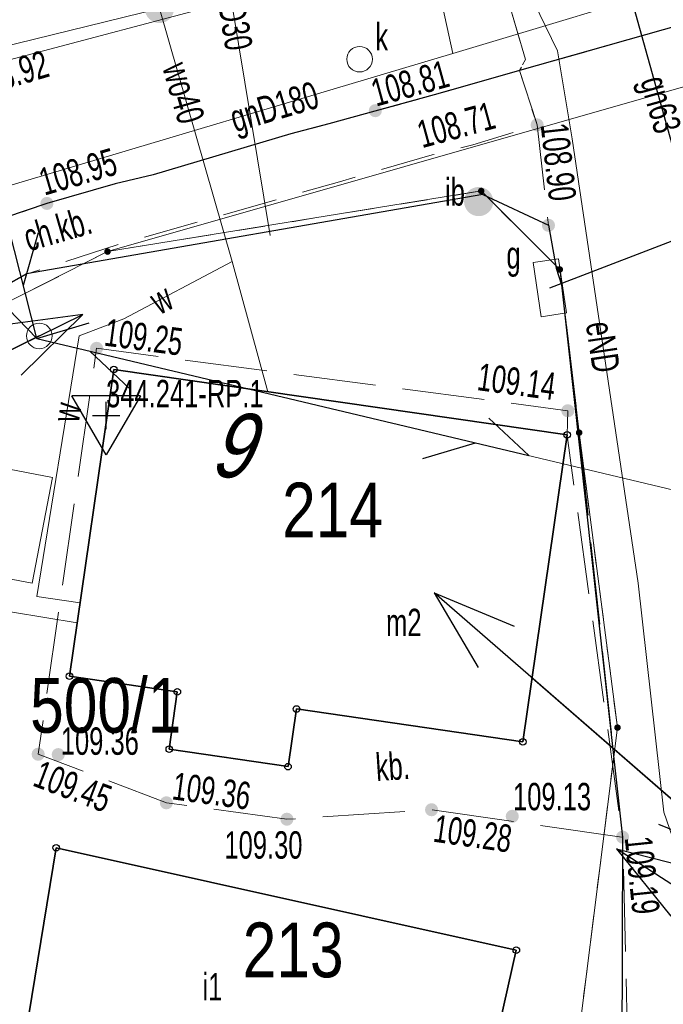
# Model space of a CAD drawing. Header units: inches. Extents: x 6497603 to 6502483, y 5925790 to 5934357.
# Tile 156 of 256: x 6501241 to 6501259, y 5926075 to 5926102. Entities that reach past the tile are written whole.
import ezdxf
from ezdxf.enums import TextEntityAlignment as Align

# ---------------------------------------------------------------- set-up
doc = ezdxf.new("R2010")
doc.units = ezdxf.units.IN
doc.header["$MEASUREMENT"] = 0
for name, pattern in [('1.5_0.75', [2.25, 1.5, -0.75]), ('2.25_0.75', [3, 2.25, -0.75]), ('219-1000', [0, 0]), ('egug-1000', [1.5, 0.75, -0.75]), ('suep_nn_1000', [0, 0]), ('sutp_1000', [0, 0])]:
    doc.linetypes.add(name, pattern=pattern)
for name, color, linetype in [('203-punkt graniczny', 7, 'Continuous'), ('211-numer działki ewidencyjnej', 7, 'Continuous'), ('218-kontur użytku gruntowego', 7, 'Continuous'), ('219-działka ewidencyjna', 7, 'Continuous'), ('238-Punkt adresowy budynku', 7, 'Continuous'), ('312-budynek ewidencyjny', 7, 'Continuous'), ('312-oznaczenie budynku ewidencyjnego', 7, 'Continuous'), ('312-oznaczenie budynku ewidencyjnego-Atr117', 7, 'Continuous'), ('chodnik', 7, 'Continuous'), ('chodnik-Atr17', 7, 'Continuous'), ('inna budowla', 7, 'Continuous'), ('inna budowla-Atr17', 7, 'Continuous'), ('jezdnia', 7, 'Continuous'), ('krawężnik', 7, 'Continuous'), ('obszar utwardzony', 7, 'Continuous'), ('obszar utwardzony-Atr17', 7, 'Continuous'), ('obudowa ochronna przewodu', 7, 'Continuous'), ('ogrodzenie trwałe', 7, 'Continuous'), ('pikieta sztuczna', 7, 'Continuous'), ('pikieta sztuczna-Atr2', 7, 'Continuous'), ('przewód elektroenergetyczny niskiego napięcia', 7, 'Continuous'), ('przewód elektroenergetyczny podziemny', 7, 'Continuous'), ('przewód elektroenergetyczny podziemny-Atr1', 7, 'Continuous'), ('przewód gazowy', 7, 'Continuous'), ('przewód gazowy-Atr1', 7, 'Continuous'), ('przewód kanalizacyjny', 7, 'Continuous'), ('przewód telekomunikacyjny napowietrzny', 7, 'Continuous'), ('przewód wodociągowy', 7, 'Continuous'), ('przewód wodociągowy-Atr1', 7, 'Continuous'), ('Punkt budynku', 7, 'Continuous'), ('studnia kanalizacyjna', 7, 'Continuous'), ('studnia kanalizacyjna-Atr17', 7, 'Continuous'), ('szafa gazowa lub kontener', 7, 'Continuous'), ('szafa gazowa lub kontener-Atr17', 7, 'Continuous'), ('Szczegółowa osnowa geodezyjna wysokościowa', 7, 'Continuous'), ('Szczegółowa osnowa geodezyjna wysokościowa-Atr103', 7, 'Continuous'), ('słup przewodów napowietrznych', 7, 'Continuous'), ('zasuwa lub zawór', 7, 'Continuous')]:
    doc.layers.add(name, color=color, linetype=linetype)
doc.styles.get("Standard").update_dxf_attribs({"font": 'arial.ttf'})
doc.linetypes.add('902-1000', pattern='A,5,0,[1,ksztalty.shx,S=1,R=0,X=0,Y=0],5', length=10)

# ---------------------------------------------------------------- blocks, each defined once
blk = doc.blocks.new('203')
at = {"linetype": 'Continuous', "lineweight": 0}
h = blk.add_hatch(color=0, dxfattribs=at)
edge = h.paths.add_edge_path()
edge.add_arc((0, 0), 0.09, 0, 360)
blk = doc.blocks.new('PUNKTBUD')
at = {"color": 0}
blk.add_circle((0, 0), 0.09, dxfattribs=at)
blk = doc.blocks.new('OSSH')
at = {"color": 0}
for p, q in [((0, -1.081), (-0.936, 0.543)), ((0.939, 0.543), (-0.936, 0.543)), ((0.939, 0.543), (0, -1.081)), ((0, -0.375), (0, 0.375)), ((-0.375, 0), (0.375, 0))]:
    blk.add_line(p, q, dxfattribs=at)
blk = doc.blocks.new('PW01')
at = {"linetype": 'Continuous', "lineweight": 13}
h = blk.add_hatch(color=0, dxfattribs=at)
edge = h.paths.add_edge_path()
edge.add_arc((0, 0), 0.18, 0, 360)
blk = doc.blocks.new('US15')
at = {"color": 0, "linetype": 'Continuous', "lineweight": 13}
blk.add_circle((0, 0), 0.35, dxfattribs=at)
blk = doc.blocks.new('US20')
at = {"color": 0, "linetype": 'Continuous', "lineweight": 13}
for p, q in [((-0.75, -0.35), (-0.75, 0.35)), ((-0.75, 0.35), (0.75, 0.35)), ((0.75, -0.35), (0.75, 0.35)), ((-0.75, -0.35), (0.75, -0.35))]:
    blk.add_line(p, q, dxfattribs=at)
blk = doc.blocks.new('US25')
at = {"linetype": 'Continuous', "lineweight": 13}
h = blk.add_hatch(color=0, dxfattribs=at)
edge = h.paths.add_edge_path()
edge.add_arc((0, 0), 0.4, 0, 360)
blk = doc.blocks.new('SUTP')
at = {"color": 0, "linetype": 'Continuous'}
for p, q in [((0, 0), (1.299, 0.75)), ((13.848, 0), (12.549, 0.75)), ((0, 0), (13.848, 0)), ((2.799, -0.75), (1.5, 0)), ((11.049, -0.75), (12.348, 0))]:
    blk.add_line(p, q, dxfattribs=at)
blk = doc.blocks.new('SUEP1')
at = {"color": 0, "linetype": 'Continuous'}
for p, q in [((7.5, 0), (5.25, 0.75)), ((22.5, 0), (20.25, 0.75)), ((0, 0), (7.5, 0)), ((7.5, 0), (5.25, -0.75)), ((7.5, 0), (22.5, 0)), ((22.5, 0), (20.25, -0.75))]:
    blk.add_line(p, q, dxfattribs=at)

msp = doc.modelspace()

# ---------------------------------------------------------------- linework, layer by layer
at = {"layer": '218-kontur użytku gruntowego', "color": 3, "linetype": 'egug-1000', "lineweight": 18, "flags": 128}
for points in [[(6501253.94, 5926097.37), (6501243.71, 5926095.71)], [(6501256.09, 5926095.22), (6501253.94, 5926097.37)], [(6501243.71, 5926095.71), (6501238.49, 5926093.06)], [(6501256.62, 5926090.75), (6501256.09, 5926095.22)], [(6501257.67, 5926082.67), (6501256.62, 5926090.75)], [(6501256.18, 5926070.84), (6501257.67, 5926082.67)]]:
    msp.add_lwpolyline(points, dxfattribs=at)
at = {"layer": '219-działka ewidencyjna', "color": 3, "linetype": '219-1000', "lineweight": 18, "flags": 128}
for points in [[(6501243.71, 5926095.71), (6501259.99, 5926100.37)], [(6501243.71, 5926095.71), (6501253.94, 5926097.37)], [(6501253.94, 5926097.37), (6501256.09, 5926095.22)], [(6501243.71, 5926095.71), (6501238.49, 5926093.06)], [(6501256.62, 5926090.75), (6501256.09, 5926095.22)], [(6501256.62, 5926090.75), (6501257.67, 5926082.67)], [(6501256.18, 5926070.84), (6501257.67, 5926082.67)]]:
    msp.add_lwpolyline(points, dxfattribs=at)
at = {"layer": '312-budynek ewidencyjny', "color": 7, "linetype": 'Continuous', "lineweight": 35, "flags": 128}
for points in [[(6501242.67, 5926084.08), (6501243.88, 5926092.48)], [(6501243.88, 5926092.48), (6501256.29, 5926090.69)], [(6501256.29, 5926090.69), (6501255.08, 5926082.28)], [(6501245.62, 5926083.65), (6501242.67, 5926084.08)], [(6501245.4, 5926082.08), (6501245.62, 5926083.65)], [(6501248.88, 5926083.18), (6501248.65, 5926081.6)], [(6501255.08, 5926082.28), (6501248.88, 5926083.18)], [(6501248.65, 5926081.6), (6501245.4, 5926082.08)], [(6501241.38, 5926073.74), (6501242.3, 5926079.38)], [(6501242.3, 5926079.38), (6501254.9, 5926076.57)], [(6501254.9, 5926076.57), (6501253.65, 5926070.99)]]:
    msp.add_lwpolyline(points, dxfattribs=at)
at = {"layer": 'chodnik', "color": 7, "linetype": '1.5_0.75', "lineweight": 18, "flags": 128}
msp.add_lwpolyline([(6501254.99, 5926100.67), (6501255.47, 5926099.18), (6501253.71, 5926098.63), (6501252.6, 5926098.36), (6501250.06, 5926097.62), (6501244.12, 5926095.94), (6501241.51, 5926095.1), (6501239.08, 5926093.73), (6501236.81, 5926091.84), (6501235.29, 5926089.62), (6501234.01, 5926087.06), (6501233.14, 5926084.45), (6501232.22, 5926079.46), (6501231.36, 5926075.05), (6501229.16, 5926062.52), (6501230.44, 5926059.84), (6501236.13, 5926059.26), (6501248.17, 5926057.98), (6501247.78, 5926056.32), (6501247.14, 5926056.54), (6501236.18, 5926057.48), (6501231.24, 5926057.98), (6501230.48, 5926058.18), (6501229.59, 5926058.46), (6501228.85, 5926058.88), (6501228.38, 5926059.33), (6501228.08, 5926059.83), (6501227.88, 5926060.39), (6501227.77, 5926061.08), (6501227.76, 5926061.73), (6501227.8, 5926062.48), (6501227.92, 5926063.04), (6501230.21, 5926075.13), (6501231.07, 5926079.74), (6501232.15, 5926085.66), (6501232.51, 5926087.65), (6501232.77, 5926088.7), (6501233.24, 5926089.73), (6501233.74, 5926090.74), (6501234.5, 5926091.83), (6501235.38, 5926092.95), (6501236.35, 5926093.84), (6501237.2, 5926094.68), (6501238.04, 5926095.27), (6501239.24, 5926095.9), (6501240.92, 5926096.64), (6501242.05, 5926097.03), (6501243.92, 5926097.57), (6501244.96, 5926097.81), (6501248.73, 5926098.94), (6501249.77, 5926099.21), (6501252.65, 5926100), (6501253.62, 5926100.28)], close=True, dxfattribs=at)
at = {"layer": 'inna budowla', "color": 7, "linetype": 'Continuous', "lineweight": 18, "flags": 128}
msp.add_lwpolyline([(6501238.51, 5926087.22), (6501239.06, 5926090.12), (6501242.2, 5926089.52), (6501241.65, 5926086.63)], close=True, dxfattribs=at)
at = {"layer": 'jezdnia', "color": 7, "linetype": '2.25_0.75', "lineweight": 18, "flags": 128}
for points in [[(6500967.52, 5926475.78), (6500970.47, 5926475.3), (6500970.34, 5926474.17), (6500969.68, 5926470.3), (6500969.49, 5926469.27), (6500968.64, 5926464.1), (6500968.02, 5926460.39), (6500966.41, 5926450.57), (6500964.71, 5926440.65), (6500963.12, 5926430.78), (6500961.32, 5926419.97), (6500959.67, 5926410.08), (6500959.52, 5926409.05), (6500958.4, 5926402.16), (6500958.2, 5926401.16), (6500956.52, 5926390.93), (6500955.92, 5926387.39), (6500955.8, 5926386.37), (6500953.89, 5926374.55), (6500953.73, 5926373.46), (6500953.44, 5926371.55), (6500953.08, 5926369.21), (6500952.69, 5926366.58), (6500952.26, 5926363.66), (6500951.98, 5926361.63), (6500951.62, 5926358.68), (6500951.27, 5926355.63), (6500950.83, 5926351.7), (6500950.56, 5926348.7), (6500950.2, 5926344.71), (6500949.87, 5926340.76), (6500949.76, 5926338.7), (6500949.68, 5926335.75), (6500949.64, 5926334.74), (6500949.52, 5926328.23), (6500949.49, 5926327.2), (6500949.48, 5926325.22), (6500949.47, 5926322.2), (6500949.55, 5926319.76), (6500949.66, 5926317.23), (6500949.84, 5926313.23), (6500950.01, 5926310.21), (6500950.17, 5926308.21), (6500950.43, 5926305.18), (6500950.74, 5926302.26), (6500951.06, 5926299.26), (6500951.49, 5926295.58), (6500952.08, 5926290.33), (6500952.73, 5926285.4), (6500953.13, 5926282.44), (6500953.57, 5926279.4), (6500954.04, 5926276.46), (6500954.41, 5926274.33), (6500954.74, 5926272.49), (6500955.37, 5926269.55), (6500956.06, 5926266.66), (6500956.52, 5926264.7), (6500957.04, 5926262.72), (6500957.79, 5926259.85), (6500958.59, 5926257.01), (6500959.46, 5926254.06), (6500960.33, 5926251.13), (6500961.47, 5926247.41), (6500962.32, 5926244.49), (6500963.34, 5926241.33), (6500964.48, 5926237.89), (6500965.5, 5926234.96), (6500966.14, 5926233.14), (6500966.53, 5926232.14), (6500968.88, 5926225.61), (6500969.29, 5926224.6), (6500970.02, 5926222.74), (6500970.38, 5926221.87), (6500971.84, 5926218.15), (6500972.99, 5926215.36), (6500974.13, 5926212.6), (6500975.34, 5926209.86), (6500976.57, 5926207.09), (6500977.79, 5926204.36), (6500979.13, 5926201.69), (6500980.03, 5926199.93), (6500981.16, 5926197.8), (6500982.17, 5926195.97), (6500982.82, 5926194.92), (6500983.5, 5926193.77), (6500984.62, 5926192.1), (6500985.77, 5926190.49), (6500986.98, 5926188.92), (6500988.2, 5926187.36), (6500989.17, 5926186.2), (6500990.87, 5926184.3), (6500992.5, 5926182.51), (6500994.27, 5926180.73), (6500995.76, 5926179.32), (6500997.26, 5926177.93), (6500997.98, 5926177.32), (6500999.49, 5926176), (6501001.04, 5926174.69), (6501002.64, 5926173.48), (6501003.77, 5926172.66), (6501005.08, 5926171.78), (6501006.76, 5926170.76), (6501009.35, 5926169.19), (6501011.02, 5926168.15), (6501012.75, 5926167), (6501015.2, 5926165.27), (6501017.63, 5926163.53), (6501019.23, 5926162.32), (6501020.36, 5926161.31), (6501021.45, 5926160.26), (6501022.54, 5926159.21), (6501023.77, 5926157.9), (6501024.43, 5926157.12), (6501025.28, 5926156.11), (6501026.36, 5926154.87), (6501027.57, 5926153.3), (6501028.15, 5926152.45), (6501028.65, 5926151.68), (6501029.28, 5926150.71), (6501030.17, 5926149.6), (6501030.99, 5926148.6), (6501031.86, 5926147.75), (6501032.71, 5926147), (6501033.36, 5926146.49), (6501034.56, 5926145.76), (6501035.84, 5926145.14), (6501037.14, 5926144.59), (6501038.54, 5926143.97), (6501039.7, 5926143.38), (6501041.25, 5926142.34), (6501042.55, 5926141.23), (6501043.36, 5926140.29), (6501044.15, 5926139.04), (6501044.95, 5926137.68), (6501045.97, 5926135.97), (6501046.76, 5926134.83), (6501047.06, 5926134.43), (6501047.46, 5926133.9), (6501048.29, 5926133.07), (6501049.15, 5926132.29), (6501050.1, 5926131.67), (6501051.14, 5926131.14), (6501052.32, 5926130.71), (6501053.32, 5926130.44), (6501054.33, 5926130.26), (6501054.81, 5926130.11), (6501059.21, 5926129.52), (6501060.24, 5926129.37), (6501062.18, 5926128.95), (6501065.52, 5926128.17), (6501067.51, 5926127.68), (6501067.94, 5926127.56), (6501072.36, 5926126.36), (6501076.16, 5926125.39), (6501077, 5926125.24), (6501079.93, 5926124.73), (6501091.81, 5926122.96), (6501106.86, 5926120.63), (6501107.86, 5926120.45), (6501114.26, 5926119.46), (6501115.28, 5926119.31), (6501129.17, 5926117.14), (6501141.73, 5926115.29), (6501155.8, 5926113.1), (6501156.84, 5926112.94), (6501163.71, 5926111.96), (6501164.73, 5926111.81), (6501169.7, 5926111.07), (6501186.02, 5926108.73), (6501187.04, 5926108.57), (6501197.9, 5926107.02), (6501198.93, 5926106.86), (6501209.44, 5926105.01), (6501213.12, 5926104.73), (6501214.13, 5926104.59), (6501218.06, 5926103.95), (6501219.09, 5926103.82), (6501225, 5926102.98), (6501226.03, 5926103), (6501226.9, 5926103.16), (6501227.59, 5926103.32), (6501228.34, 5926103.71), (6501228.93, 5926104.14), (6501229.4, 5926105.03), (6501229.75, 5926106.03), (6501230.03, 5926107.51), (6501230.13, 5926108.51), (6501230.41, 5926111.43), (6501235.51, 5926111.16), (6501235.42, 5926108.23), (6501235.48, 5926107.23), (6501235.64, 5926106.46), (6501236.12, 5926105.41), (6501236.84, 5926104.54), (6501237.77, 5926103.89), (6501238.91, 5926103.49), (6501240.04, 5926103.43), (6501241.16, 5926103.54), (6501242.17, 5926103.85), (6501243.16, 5926104.12), (6501253.15, 5926106.97), (6501253.23, 5926106.89), (6501254.28, 5926103.94), (6501255.15, 5926100.97), (6501254.99, 5926100.67), (6501253.62, 5926100.28), (6501252.65, 5926100), (6501249.77, 5926099.21), (6501248.73, 5926098.94), (6501244.96, 5926097.81), (6501243.92, 5926097.57), (6501242.05, 5926097.03), (6501240.92, 5926096.64), (6501239.24, 5926095.9), (6501238.04, 5926095.27), (6501237.2, 5926094.68), (6501236.35, 5926093.84), (6501235.38, 5926092.95), (6501234.5, 5926091.83), (6501233.74, 5926090.74), (6501233.24, 5926089.73), (6501232.77, 5926088.7), (6501232.51, 5926087.65), (6501232.15, 5926085.66), (6501231.07, 5926079.74), (6501230.21, 5926075.13), (6501227.92, 5926063.04), (6501227.8, 5926062.48), (6501227.76, 5926061.73), (6501227.77, 5926061.08), (6501227.88, 5926060.39), (6501228.08, 5926059.83), (6501228.38, 5926059.33), (6501228.85, 5926058.88), (6501229.59, 5926058.46), (6501230.48, 5926058.18), (6501231.24, 5926057.98), (6501236.18, 5926057.48), (6501247.14, 5926056.54), (6501247.78, 5926056.32), (6501247.32, 5926053.12), (6501247.25, 5926050.18), (6501240.84, 5926050.54), (6501235.01, 5926051.15), (6501232.93, 5926051.11), (6501231.58, 5926051.14), (6501230.74, 5926051.16), (6501229.93, 5926051.11), (6501229.08, 5926050.94), (6501228.33, 5926050.61), (6501227.56, 5926049.99), (6501227.03, 5926049.46), (6501226.57, 5926048.76), (6501226.26, 5926048.04), (6501226.07, 5926047), (6501224.9, 5926038.07), (6501224.76, 5926037.04), (6501223.95, 5926030.65), (6501223.78, 5926029.64), (6501222.8, 5926021.69), (6501222.62, 5926020.67), (6501221.85, 5926014.28), (6501221.72, 5926013.21), (6501220.01, 5926001.35), (6501219.92, 5926000.35), (6501218.92, 5925993.96), (6501218.73, 5925992.94), (6501217.59, 5925985.53), (6501217.19, 5925983.25), (6501216.34, 5925978.62), (6501216.11, 5925977.64), (6501215.34, 5925973.74), (6501215.12, 5925972.71), (6501214.1, 5925967.79), (6501212.17, 5925958.57), (6501211.6, 5925955.9), (6501210.39, 5925950.18), (6501210.15, 5925949.2), (6501208.72, 5925942.4), (6501208.51, 5925941.33), (6501206.97, 5925934), (6501206.1, 5925929.6), (6501205.96, 5925928.62), (6501203.95, 5925916.84), (6501200.99, 5925899.07), (6501197.27, 5925877.8), (6501197.19, 5925877.04), (6501197.19, 5925876.24), (6501197.31, 5925875.07), (6501197.66, 5925873.98), (6501197.97, 5925873.22), (6501198.63, 5925872.3), (6501199.23, 5925871.72), (6501199.74, 5925871.37), (6501200.42, 5925871.01), (6501201.38, 5925870.71), (6501202.44, 5925870.55), (6501201.55, 5925864.88), (6501201.24, 5925864.89), (6501200.2, 5925864.97), (6501198.98, 5925864.81), (6501197.51, 5925864.23), (6501196.67, 5925863.67), (6501195.78, 5925862.79), (6501195.34, 5925862.22), (6501195.05, 5925861.84), (6501194.69, 5925861.34), (6501194.31, 5925860.58), (6501193.88, 5925859.32), (6501193.66, 5925858.13), (6501191.37, 5925844.58), (6501188.63, 5925845.69), (6501186.06, 5925846.29), (6501188.34, 5925859.28), (6501189.55, 5925865.75), (6501190.19, 5925869.41), (6501190.72, 5925872.53), (6501192, 5925879.57), (6501195.3, 5925899.15), (6501198.39, 5925917.25), (6501200.06, 5925927.91), (6501200.49, 5925930.37), (6501201.43, 5925935.3), (6501202.26, 5925939.27), (6501205.89, 5925956.67), (6501206.71, 5925960.26), (6501209.44, 5925973.27), (6501210.33, 5925977.62), (6501211, 5925981.11), (6501211.51, 5925984.07), (6501211.73, 5925985.08), (6501212.62, 5925991.03), (6501213.62, 5925996.92), (6501213.83, 5925997.96), (6501214.76, 5926004.82), (6501214.89, 5926005.86), (6501216.15, 5926014.76), (6501216.28, 5926015.75), (6501217.09, 5926022.16), (6501217.19, 5926023.22), (6501218.27, 5926030.95), (6501221.29, 5926054.94), (6501221.42, 5926055.98), (6501222.24, 5926062.4), (6501222.34, 5926063.44), (6501224.16, 5926076.33), (6501224.9, 5926081.72), (6501225.66, 5926087.21), (6501225.76, 5926088.39), (6501225.79, 5926089.57), (6501225.74, 5926090.79), (6501225.65, 5926091.85), (6501225.41, 5926093.04), (6501225.02, 5926094.16), (6501224.47, 5926095.07), (6501223.68, 5926095.94), (6501222.87, 5926096.5), (6501222, 5926096.87), (6501221.03, 5926097.17), (6501220.05, 5926097.37), (6501218.15, 5926097.65), (6501217.08, 5926097.83), (6501213.18, 5926098.37), (6501212.16, 5926098.52), (6501210.21, 5926098.79), (6501209.19, 5926099), (6501203.73, 5926099.73), (6501202.71, 5926099.87), (6501199.75, 5926100.28), (6501198.75, 5926100.43), (6501192.84, 5926101.32), (6501191.84, 5926101.46), (6501178.52, 5926103.46), (6501168.08, 5926104.92), (6501167.07, 5926105.07), (6501161.11, 5926105.95), (6501160.15, 5926106.11), (6501141.22, 5926108.96), (6501128.91, 5926110.87), (6501107.19, 5926114.24), (6501091.02, 5926116.76), (6501087.03, 5926117.36), (6501085.63, 5926117.57), (6501084.66, 5926117.74), (6501082.7, 5926117.91), (6501080.66, 5926118.01), (6501077.67, 5926118.12), (6501076.66, 5926118.16), (6501075.65, 5926118.1), (6501074.96, 5926118.04), (6501074.24, 5926117.87), (6501073.45, 5926117.58), (6501072.83, 5926117.24), (6501072.24, 5926116.73), (6501071.92, 5926116.36), (6501071.6, 5926115.95), (6501071.13, 5926115.07), (6501070.2, 5926112.15), (6501069.14, 5926109.35), (6501065.67, 5926107.67), (6501060.98, 5926105.37), (6501056.17, 5926102.92), (6501047.77, 5926098.64), (6501039.02, 5926094.25), (6501035.19, 5926092.32), (6501033.38, 5926091.57), (6501031.9, 5926091.17), (6501030.72, 5926091), (6501029.45, 5926090.96), (6501027.96, 5926091.09), (6501026.37, 5926091.21), (6501025.08, 5926091.02), (6501023.8, 5926090.63), (6501022.54, 5926089.24), (6501020.92, 5926087.38), (6501018.93, 5926085.36), (6501016.88, 5926083.52), (6501014.11, 5926081.3), (6501011.15, 5926079.19), (6501008.09, 5926077.35), (6501004.66, 5926075.72), (6501000.14, 5926073.66), (6500996.05, 5926071.78), (6500991.19, 5926069.54), (6500987.22, 5926067.8), (6500985.88, 5926070.25), (6500984.5, 5926072.54), (6500990.81, 5926076.24), (6500997.85, 5926080.69), (6501004.96, 5926085.16), (6501007.77, 5926086.97), (6501009.89, 5926088.54), (6501012.32, 5926090.44), (6501014.72, 5926092.81), (6501016.4, 5926095.01), (6501018.1, 5926097.7), (6501019.49, 5926099.95), (6501021.13, 5926103.12), (6501021.79, 5926104.63), (6501021.73, 5926104.89), (6501022.4, 5926106.7), (6501022.77, 5926107.65), (6501022.96, 5926108.66), (6501023.19, 5926109.6), (6501023.35, 5926110.74), (6501023.42, 5926111.89), (6501023.37, 5926112.99), (6501023.17, 5926114.21), (6501022.81, 5926115.94), (6501022.34, 5926117.28), (6501021.93, 5926118.41), (6501021.38, 5926119.39), (6501020.82, 5926120.06), (6501020.31, 5926120.58), (6501019.37, 5926121.14), (6501018.64, 5926121.59), (6501017.79, 5926122.01), (6501016.87, 5926122.36), (6501016.07, 5926122.61), (6501015.13, 5926122.79), (6501014.32, 5926122.89), (6501013.3, 5926122.96), (6501011.3, 5926123.02), (6501010.28, 5926123.07), (6501008.82, 5926123.15), (6501007.35, 5926123.27), (6501006.78, 5926123.46), (6501004.62, 5926123.76), (6501002.02, 5926124.18), (6501000.54, 5926124.46), (6500997.95, 5926125.21), (6500994.57, 5926126.41), (6500989.34, 5926128.79), (6500983.15, 5926131.79), (6500980.24, 5926133), (6500976.92, 5926134.27), (6500973.27, 5926135.38), (6500969.21, 5926136.46), (6500966.14, 5926137.16), (6500962.38, 5926137.84), (6500956.83, 5926138.72), (6500951.6, 5926139.58), (6500948.09, 5926140.28), (6500941.13, 5926141.59), (6500936.68, 5926142.36), (6500936.26, 5926142.38), (6500936.91, 5926144.94), (6500937.28, 5926147.22), (6500938.48, 5926147.26), (6500944.87, 5926146.1), (6500952.28, 5926144.84), (6500952.45, 5926144.94), (6500957.36, 5926144.12), (6500958.42, 5926144.02), (6500960.33, 5926143.82), (6500961.34, 5926143.73), (6500962.4, 5926143.7), (6500964.35, 5926143.61), (6500966.38, 5926143.52), (6500968.34, 5926143.33), (6500970.37, 5926142.99), (6500972.16, 5926142.64), (6500975.22, 5926141.96), (6500978.14, 5926141.2), (6500980.07, 5926140.59), (6500984.84, 5926139.11), (6500988.6, 5926137.98), (6500991.96, 5926137.02), (6500993.89, 5926136.41), (6500996.3, 5926135.75), (6500998.23, 5926135.25), (6500999.76, 5926134.9), (6501002.22, 5926134.43), (6501003.59, 5926134.13), (6501004.64, 5926133.95), (6501005.57, 5926133.82), (6501006.54, 5926133.72), (6501007.41, 5926133.65), (6501008.58, 5926133.66), (6501009.4, 5926133.71), (6501010.99, 5926133.99), (6501012.51, 5926134.33), (6501013.46, 5926134.67), (6501014.17, 5926134.95), (6501015.06, 5926135.45), (6501015.72, 5926135.84), (6501016.55, 5926136.42), (6501017.28, 5926137.05), (6501017.97, 5926137.76), (6501018.59, 5926138.35), (6501019.09, 5926139.31), (6501019.34, 5926140.2), (6501019.48, 5926141.24), (6501019.5, 5926142.22), (6501019.53, 5926143.17), (6501019.42, 5926144.33), (6501019.23, 5926145.48), (6501018.9, 5926146.66), (6501018.59, 5926147.63), (6501018.18, 5926148.39), (6501017.57, 5926149.31), (6501017.02, 5926149.96), (6501016.24, 5926150.87), (6501015.1, 5926152.17), (6501013.64, 5926153.83), (6501013.57, 5926154), (6501012.46, 5926155.3), (6501009.41, 5926158.38), (6501006.55, 5926161.1), (6501003.79, 5926163.84), (6501000.27, 5926167.22), (6500997.75, 5926169.48), (6500994.93, 5926171.9), (6500993.22, 5926173.37), (6500990.08, 5926176.36), (6500986.16, 5926180.45), (6500984.36, 5926182.53), (6500983.92, 5926182.88), (6500982.09, 5926185.15), (6500980.83, 5926186.8), (6500979.72, 5926188.4), (6500979.64, 5926188.64), (6500977.9, 5926191.3), (6500976.68, 5926193.39), (6500974.4, 5926197.5), (6500971.6, 5926203.33), (6500970.2, 5926206.34), (6500968.02, 5926211.54), (6500966.1, 5926216.13), (6500964.42, 5926220.5), (6500963.39, 5926223.18), (6500962.78, 5926224.79), (6500960.85, 5926229.86), (6500958.92, 5926235.34), (6500957.26, 5926240.34), (6500955.77, 5926245.22), (6500954.5, 5926249.48), (6500953.02, 5926254.47), (6500951.16, 5926261.1), (6500950.63, 5926263.22), (6500949.44, 5926268.23), (6500948.4, 5926273.5), (6500947.44, 5926279.19), (6500946.72, 5926284.52), (6500945.98, 5926290.57), (6500945.39, 5926295.06), (6500944.64, 5926301.22), (6500943.99, 5926308.19), (6500943.71, 5926313.06), (6500943.38, 5926320.02), (6500943.36, 5926324.68), (6500943.39, 5926329.54), (6500943.52, 5926335.16), (6500943.63, 5926336.77), (6500943.87, 5926342.09), (6500944.45, 5926348.6), (6500944.89, 5926353.17), (6500945.31, 5926356.92), (6500946, 5926362.7), (6500946.75, 5926367.77), (6500946.9, 5926369.53), (6500947.97, 5926376.36), (6500948.58, 5926379.99), (6500949.87, 5926387.54), (6500950.36, 5926390.87), (6500950.58, 5926392.97), (6500951.07, 5926399.96), (6500951.2, 5926400.17), (6500951.56, 5926405.22), (6500951.74, 5926408.6), (6500951.86, 5926412.25), (6500952.04, 5926414.31), (6500952.81, 5926417.99), (6500953.87, 5926422.25), (6500955.38, 5926427.84), (6500956.84, 5926433.28), (6500957.79, 5926436.87), (6500958.47, 5926439.89), (6500959.31, 5926444.93), (6500960.75, 5926453.89), (6500962.75, 5926465.71), (6500964.63, 5926476.24)], [(6501259.77, 5926109.05), (6501262.67, 5926102.85), (6501259.89, 5926102.06), (6501254.99, 5926100.67), (6501255.15, 5926100.97), (6501254.28, 5926103.94), (6501253.23, 5926106.89), (6501253.15, 5926106.97)], [(6501257.16, 5926061.59), (6501258.05, 5926070.01), (6501257.81, 5926079.67), (6501256.62, 5926090.75), (6501256.14, 5926094.8), (6501255.99, 5926095.26), (6501255.78, 5926096.43), (6501255.47, 5926099.18), (6501254.99, 5926100.67), (6501259.89, 5926102.06), (6501260.07, 5926100.51), (6501260.49, 5926098.4), (6501261.07, 5926093.66), (6501262.16, 5926093.68), (6501264.33, 5926094), (6501265.19, 5926088.37), (6501264.78, 5926088.25), (6501264.97, 5926087.04), (6501265.08, 5926085.99), (6501266.39, 5926073.25), (6501268.61, 5926058.22), (6501263.53, 5926058.79), (6501258.84, 5926059.85), (6501258.75, 5926059.39), (6501258.38, 5926058.63), (6501257.68, 5926057.9), (6501256.92, 5926057.46), (6501256.48, 5926057.35)]]:
    msp.add_lwpolyline(points, close=True, dxfattribs=at)
at = {"layer": 'krawężnik', "color": 7, "linetype": 'Continuous', "lineweight": 25, "flags": 128}
for points in [[(6501279.39, 5926107.58), (6501263.35, 5926103.05), (6501262.67, 5926102.85), (6501259.89, 5926102.06), (6501254.99, 5926100.67)], [(6501254.99, 5926100.67), (6501253.62, 5926100.28), (6501252.65, 5926100), (6501249.77, 5926099.21), (6501248.73, 5926098.94), (6501244.96, 5926097.81), (6501243.92, 5926097.57), (6501242.05, 5926097.03), (6501240.92, 5926096.64), (6501239.24, 5926095.9), (6501238.04, 5926095.27), (6501237.2, 5926094.68), (6501236.35, 5926093.84), (6501235.38, 5926092.95), (6501234.5, 5926091.83), (6501233.74, 5926090.74), (6501233.24, 5926089.73), (6501232.77, 5926088.7), (6501232.51, 5926087.65), (6501232.15, 5926085.66)]]:
    msp.add_lwpolyline(points, dxfattribs=at)
at = {"layer": 'obszar utwardzony', "color": 7, "linetype": '2.25_0.75', "lineweight": 18, "flags": 128}
msp.add_lwpolyline([(6501256.31, 5926091.35), (6501256.29, 5926090.69), (6501243.88, 5926092.48), (6501242.67, 5926084.08), (6501245.62, 5926083.65), (6501245.4, 5926082.08), (6501248.65, 5926081.6), (6501248.88, 5926083.18), (6501255.08, 5926082.28), (6501256.29, 5926090.67), (6501257.81, 5926079.67), (6501252.58, 5926080.42), (6501248.62, 5926080.16), (6501245.32, 5926080.61), (6501241.81, 5926081.94), (6501243.41, 5926093.06)], close=True, dxfattribs=at)
at = {"layer": 'obudowa ochronna przewodu', "color": 7, "linetype": 'Continuous', "lineweight": 25, "flags": 128}
msp.add_lwpolyline([(6501255.82, 5926094.72), (6501259.83, 5926096.26), (6501258.06, 5926102.62)], dxfattribs=at)
at = {"layer": 'ogrodzenie trwałe', "color": 7, "linetype": '902-1000', "lineweight": 25, "flags": 128}
for points in [[(6501253.98, 5926097.27), (6501241.49, 5926095.1)], [(6501253.98, 5926097.27), (6501255.78, 5926096.43), (6501255.99, 5926095.26), (6501256.14, 5926094.8), (6501257.81, 5926079.67), (6501257.78, 5926070.77)], [(6501241.49, 5926095.1), (6501239.07, 5926093.74), (6501236.83, 5926091.82), (6501235.27, 5926089.58), (6501234.01, 5926087.09), (6501233.16, 5926084.53), (6501231.35, 5926075.16)]]:
    msp.add_lwpolyline(points, dxfattribs=at)
at = {"layer": 'przewód elektroenergetyczny niskiego napięcia', "color": 1, "linetype": 'suep_nn_1000', "lineweight": 18, "flags": 128}
for points in [[(6501241.84, 5926093.4), (6501222.82, 5926084.11)], [(6501269.63, 5926071.59), (6501255.33, 5926084.03)]]:
    msp.add_lwpolyline(points, dxfattribs=at)
at = {"layer": 'przewód elektroenergetyczny podziemny', "color": 1, "linetype": 'Continuous', "lineweight": 18, "flags": 128}
msp.add_lwpolyline([(6501263.34, 5926025.21), (6501263.89, 5926029.63), (6501264.93, 5926030.46), (6501266.87, 5926048.35), (6501262.29, 5926070.67), (6501258.94, 5926080.35), (6501258.24, 5926086.63), (6501256.43, 5926098.8), (6501256.03, 5926101.21), (6501252.78, 5926107.9), (6501240.15, 5926104.57), (6501239.51, 5926105.37), (6501236.87, 5926104.95), (6501235.68, 5926105.99), (6501230.53, 5926106.12), (6501230.42, 5926117.83), (6501230.13, 5926134.16), (6501229.69, 5926138.53), (6501212.47, 5926140.51), (6501210.02, 5926136.61)], dxfattribs=at)
at = {"layer": 'przewód gazowy', "color": 40, "linetype": 'Continuous', "lineweight": 18, "flags": 128}
for points in [[(6501253.61, 5926123.94), (6501252.87, 5926118.35), (6501251.55, 5926108.55), (6501253.16, 5926101.14)], [(6501315.09, 5926112.68), (6501299.33, 5926112.93), (6501295.63, 5926112.94), (6501289.86, 5926112.96), (6501275.93, 5926108.27), (6501273.18, 5926107.4), (6501260.03, 5926103.21), (6501253.16, 5926101.14), (6501240.66, 5926097.41), (6501238.12, 5926096.7), (6501236.37, 5926096.52), (6501233.67, 5926096.17)], [(6501255.82, 5926094.72), (6501259.83, 5926096.26), (6501258.06, 5926102.62)]]:
    msp.add_lwpolyline(points, dxfattribs=at)
at = {"layer": 'przewód kanalizacyjny', "color": 34, "linetype": 'Continuous', "lineweight": 18, "flags": 128}
for points in [[(6501231.2, 5926098.36), (6501256.8, 5926105.15), (6501294.95, 5926115.37), (6501299.22, 5926116.51), (6501317.46, 5926113.42), (6501325.84, 5926112.01), (6501334.32, 5926110.57), (6501335.8, 5926110.32), (6501349.6, 5926107.99), (6501358.62, 5926106.46), (6501370.85, 5926104.44), (6501398.09, 5926099.95), (6501407.95, 5926098.32), (6501427.44, 5926095.44), (6501443.18, 5926093.19), (6501453.87, 5926091.66), (6501469.21, 5926089.46), (6501474.36, 5926088.77), (6501529.86, 5926081.35), (6501602.88, 5926071), (6501682.06, 5926064.52)], [(6501242.88, 5926085.54), (6501235.79, 5926086.71)]]:
    msp.add_lwpolyline(points, dxfattribs=at)
at = {"layer": 'przewód telekomunikacyjny napowietrzny', "color": 30, "linetype": 'sutp_1000', "lineweight": 18, "flags": 128}
for points in [[(6501241.77, 5926093.33), (6501231.33, 5926134.47)], [(6501285.08, 5926083.01), (6501241.77, 5926093.33)]]:
    msp.add_lwpolyline(points, dxfattribs=at)
at = {"layer": 'przewód wodociągowy', "color": 5, "linetype": 'Continuous', "lineweight": 18, "flags": 128}
for points in [[(6501227.87, 5926099.14), (6501231.4, 5926099), (6501245.13, 5926102.37), (6501256.15, 5926105.46), (6501273.9, 5926110.35), (6501274.48, 5926110.7), (6501294.73, 5926115.67)], [(6501246.6, 5926105.61), (6501248.16, 5926096.15)], [(6501245.13, 5926102.37), (6501247.12, 5926095.44)], [(6501242.96, 5926086.09), (6501241.77, 5926086.26), (6501242.93, 5926093.4), (6501244.16, 5926093.87), (6501247.12, 5926095.44)], [(6501247.12, 5926095.44), (6501248.1, 5926091.87)]]:
    msp.add_lwpolyline(points, dxfattribs=at)

# ---------------------------------------------------------------- block references
at = {"layer": '203-punkt graniczny', "color": 7, "linetype": 'Continuous', "lineweight": 18}
for p in [(6501253.94, 5926097.37), (6501256.09, 5926095.22), (6501257.67, 5926082.67)]:
    msp.add_blockref('203', p, dxfattribs=at)
at = {"layer": '203-punkt graniczny', "color": 3, "linetype": 'Continuous', "lineweight": 18}
for p in [(6501243.71, 5926095.71), (6501256.62, 5926090.75)]:
    msp.add_blockref('203', p, dxfattribs=at)
at = {"layer": 'inna budowla', "color": 7, "linetype": 'Continuous', "lineweight": 18}
msp.add_blockref('US25', (6501253.87, 5926097.08), dxfattribs=at)
at = {"layer": 'pikieta sztuczna', "color": 7, "linetype": 'Continuous', "lineweight": 13}
for p in [(6501251.04, 5926099.57), (6501255.47, 5926099.18), (6501242.05, 5926097.03), (6501255.78, 5926096.43), (6501243.41, 5926093.06), (6501256.31, 5926091.35), (6501241.81, 5926081.94), (6501242.36, 5926081.93), (6501245.32, 5926080.61), (6501252.58, 5926080.42), (6501248.62, 5926080.16), (6501254.79, 5926080.24), (6501257.81, 5926079.67)]:
    msp.add_blockref('PW01', p, dxfattribs=at)
at = {"layer": 'przewód elektroenergetyczny niskiego napięcia', "color": 1, "linetype": 'Continuous', "lineweight": 18}
for p, rotation in [((6501222.82, 5926084.11), 26.032), ((6501241.84, 5926093.4), 206.032), ((6501269.63, 5926071.59), 138.979), ((6501255.33, 5926084.03), 318.979), ((6501276.53, 5926067.12), 147.064)]:
    msp.add_blockref('SUEP1', p, dxfattribs=dict(at, rotation=rotation))
at = {"layer": 'przewód telekomunikacyjny napowietrzny', "color": 30, "linetype": 'Continuous', "lineweight": 18}
for rotation in [104.239, 346.597]:
    msp.add_blockref('SUTP', (6501241.77, 5926093.33), dxfattribs=dict(at, rotation=rotation))
at = {"layer": 'Punkt budynku', "color": 5, "linetype": 'Continuous', "lineweight": 13}
for p in [(6501243.88, 5926092.48), (6501256.29, 5926090.69), (6501242.67, 5926084.08), (6501245.62, 5926083.65), (6501248.88, 5926083.18), (6501255.08, 5926082.28), (6501245.4, 5926082.08), (6501248.65, 5926081.6), (6501242.3, 5926079.38), (6501254.9, 5926076.57)]:
    msp.add_blockref('PUNKTBUD', p, dxfattribs=at)
at = {"layer": 'studnia kanalizacyjna', "color": 34, "linetype": 'Continuous', "lineweight": 18}
msp.add_blockref('US15', (6501250.61, 5926100.98), dxfattribs=at)
at = {"layer": 'szafa gazowa lub kontener', "color": 40, "linetype": 'Continuous', "lineweight": 18, "rotation": 278.3500000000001}
msp.add_blockref('US20', (6501255.82, 5926094.72), dxfattribs=at)
at = {"layer": 'Szczegółowa osnowa geodezyjna wysokościowa', "color": 7, "linetype": 'Continuous', "lineweight": 13}
msp.add_blockref('OSSH', (6501243.67, 5926091.22), dxfattribs=at)
at = {"layer": 'słup przewodów napowietrznych', "color": 7, "linetype": 'Continuous', "lineweight": 18}
msp.add_blockref('US15', (6501241.84, 5926093.4), dxfattribs=at)
at = {"layer": 'zasuwa lub zawór', "color": 5, "linetype": 'Continuous', "lineweight": 18}
msp.add_blockref('US25', (6501245.13, 5926102.37), dxfattribs=at)

# ---------------------------------------------------------------- texts
at = {"layer": '211-numer działki ewidencyjnej', "color": 3, "linetype": 'Continuous', "lineweight": 18, "width": 0.79}
msp.add_text('500/1', height=1.5, dxfattribs=at).set_placement((6501241.59, 5926082.53))
at = {"layer": '238-Punkt adresowy budynku', "color": 7, "linetype": 'Continuous', "lineweight": 18, "oblique": 15, "width": 0.79}
msp.add_text('6', height=1.8, rotation=173.715, dxfattribs=at).set_placement((6501247.69, 5926091.26), align=Align.CENTER)
at = {"layer": '312-oznaczenie budynku ewidencyjnego', "color": 7, "linetype": 'Continuous', "lineweight": 18, "width": 0.79}
for s, p in [('214', (6501248.49, 5926087.88)), ('213', (6501247.41, 5926075.83))]:
    msp.add_text(s, height=1.5, dxfattribs=at).set_placement(p)
at = {"layer": '312-oznaczenie budynku ewidencyjnego-Atr117', "color": 7, "width": 0.667}
for s, p in [('m2', (6501251.82, 5926085.55)), ('i1', (6501246.58, 5926075.57))]:
    msp.add_text(s, height=0.75, dxfattribs=at).set_placement(p, align=Align.MIDDLE_CENTER)
at = {"layer": 'chodnik-Atr17', "color": 7, "width": 0.667}
msp.add_text('ch.kb.', height=0.75, rotation=16.107, dxfattribs=at).set_placement((6501241.55, 5926095.71))
at = {"layer": 'inna budowla-Atr17', "color": 7, "width": 0.667}
msp.add_text('ib', height=0.75, dxfattribs=at).set_placement((6501252.95, 5926096.97))
at = {"layer": 'obszar utwardzony-Atr17', "color": 7, "width": 0.667}
msp.add_text('kb.', height=0.75, rotation=3.756, dxfattribs=at).set_placement((6501251.05, 5926081.58), align=Align.MIDDLE_LEFT)
at = {"layer": 'pikieta sztuczna-Atr2', "color": 7, "width": 0.667}
for s, rotation, p in [('108.92', 16.245, (6501240.11, 5926099.92)), ('108.71', 15.255, (6501252.32, 5926098.54)), ('108.95', 16.364, (6501241.98, 5926097.24))]:
    msp.add_text(s, height=0.75, rotation=rotation, dxfattribs=at).set_placement(p)
for s, rotation, p in [('108.81', 15.339, (6501250.96, 5926100.04)), ('109.25', 352.449, (6501243.64, 5926093.51)), ('109.14', 352.449, (6501253.85, 5926092.29)), ('109.45', 339.248, (6501241.76, 5926081.44)), ('109.36', 352.235, (6501245.5, 5926081.08)), ('109.28', 351.839, (6501252.65, 5926079.92)), ('109.19', 275.871, (6501258.24, 5926079.69))]:
    msp.add_text(s, height=0.75, rotation=rotation, dxfattribs=at).set_placement(p, align=Align.MIDDLE_LEFT)
msp.add_text('108.90', height=0.75, rotation=276.431, dxfattribs=at).set_placement((6501256.31, 5926099.27), align=Align.TOP_LEFT)
for s, p in [('109.36', (6501242.43, 5926082.3)), ('109.13', (6501254.81, 5926080.78))]:
    msp.add_text(s, height=0.75, dxfattribs=at).set_placement(p, align=Align.MIDDLE_LEFT)
msp.add_text('109.30', height=0.75, dxfattribs=at).set_placement((6501246.91, 5926079.08))
at = {"layer": 'przewód elektroenergetyczny podziemny-Atr1', "color": 1, "width": 0.667}
msp.add_text('eND', height=0.75, rotation=278.459, dxfattribs=at).set_placement((6501257.17, 5926093.79), align=Align.MIDDLE_LEFT)
at = {"layer": 'przewód gazowy-Atr1', "color": 40, "width": 0.667}
for s, rotation, p in [('gnD180', 16.615, (6501247.1, 5926099.33)), ('gn63', 285.552, (6501258.65, 5926100.49))]:
    msp.add_text(s, height=0.75, rotation=rotation, dxfattribs=at).set_placement(p, align=Align.MIDDLE_LEFT)
at = {"layer": 'przewód wodociągowy-Atr1', "color": 5, "width": 0.667}
for s, rotation, p in [('wD30', 279.364, (6501247.03, 5926103)), ('wo40', 286.022, (6501245.563, 5926100.861)), ('w', 27.941, (6501244.957, 5926094.293)), ('w', 80.771, (6501242.55, 5926091.06))]:
    msp.add_text(s, height=0.75, rotation=rotation, dxfattribs=at).set_placement(p, align=Align.MIDDLE_LEFT)
at = {"layer": 'studnia kanalizacyjna-Atr17', "color": 34, "width": 0.667}
msp.add_text('k', height=0.75, dxfattribs=at).set_placement((6501251.04, 5926101.22))
at = {"layer": 'szafa gazowa lub kontener-Atr17', "color": 40, "width": 0.667}
msp.add_text('g', height=0.75, dxfattribs=at).set_placement((6501254.63, 5926095.24))
at = {"layer": 'Szczegółowa osnowa geodezyjna wysokościowa-Atr103', "color": 7, "width": 0.667}
msp.add_text('344.241-RP.1', height=0.75, dxfattribs=at).set_placement((6501243.67, 5926091.22), align=Align.BOTTOM_LEFT)

doc.saveas('drawing.dxf')
